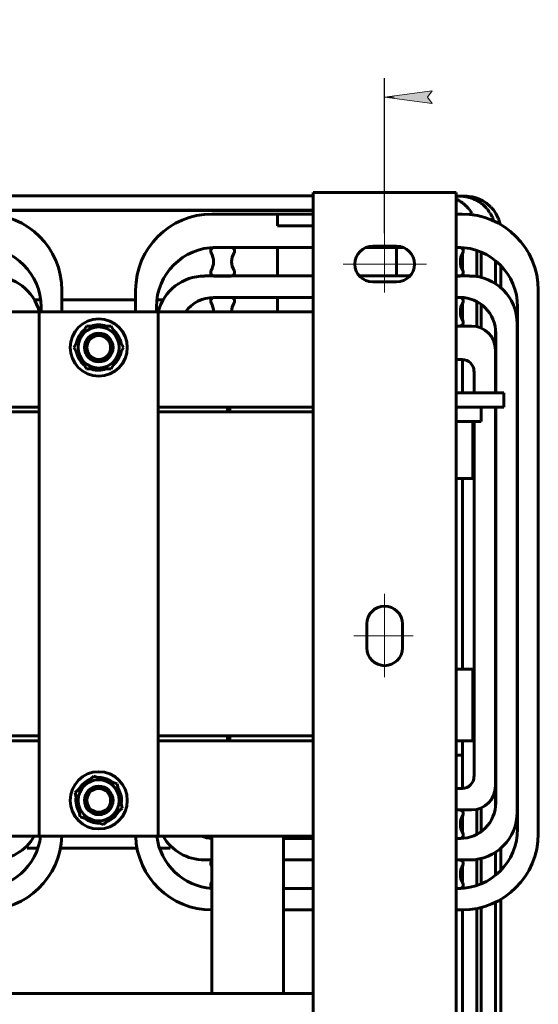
# Model space of a CAD drawing. Header units: millimetres. Extents: x 0 to 420, y 0 to 594.
# Tile 14 of 15: x 261 to 316, y 401 to 504. Entities that reach past the tile are written whole.
import ezdxf

# ---------------------------------------------------------------- set-up
doc = ezdxf.new("R2010")
doc.units = ezdxf.units.MM
for name, pattern in [('K5LT_AXLED', [19.5, 15, -1.5, 1.5, -1.5]), ('K5LT_BASIC', [0]), ('K5LT_THIN', [0])]:
    doc.linetypes.add(name, pattern=pattern)
doc.layers.add('Системный слой', color=7, linetype='Continuous')
doc.styles.add('KDIMTEXTSTYLE', font='GOST_AU.SHX', dxfattribs={"width": 0.96, "oblique": 15, "height": 5})
doc.dimstyles.new('KDIMSTYLE (0.25)', dxfattribs={"dimtxt": 5, "dimasz": 1, "dimexe": 2, "dimexo": 0, "dimgap": 1, "dimtad": 1, "dimlfac": 4, "dimtxsty": 'KDIMTEXTSTYLE', "dimsah": 1, "dimcen": 0, "dimdle": 1, "dimadec": 0, "dimazin": 0, "dimtfac": 0.667, "dimtmove": 0, "dimatfit": 3, "dimfxl": 1, "dimtvp": 1, "dimtolj": 1, "dimtzin": 0, "dimarcsym": 0})

# ---------------------------------------------------------------- blocks, each defined once
blk = doc.blocks.new('U109')
at = {"layer": 'Системный слой', "color": 150, "linetype": 'K5LT_BASIC', "lineweight": 60, "true_color": 0x0080ff}
for start, end in [(25.0556, 30), (330, 334.9444)]:
    blk.add_arc((279.92, 414.27), 1.88, start, end, dxfattribs=at)
blk = doc.blocks.new('U110')
at = {"layer": 'Системный слой', "color": 150, "linetype": 'K5LT_BASIC', "lineweight": 60, "true_color": 0x0080ff}
for start, end in [(111.7714, 150.8513), (67.5914, 90.8513), (51.7714, 56.7896), (351.7714, 30.8513), (171.7714, 210.8513), (291.7714, 330.8513), (231.7714, 270.8513)]:
    blk.add_arc((269.74, 422.02), 2.39, start, end, dxfattribs=at)
blk = doc.blocks.new('U114')
at = {"layer": 'Системный слой', "color": 150, "linetype": 'K5LT_BASIC', "lineweight": 60, "true_color": 0x0080ff}
for p, q in [((210.39, 485.44), (292.24, 485.44)), ((307.24, 485.09), (307.27, 485.08)), ((307.27, 485.08), (307.29, 485.07)), ((307.29, 485.07), (307.3, 485.06)), ((307.3, 485.06), (307.31, 485.06)), ((307.31, 485.06), (307.33, 485.05)), ((307.33, 485.05), (307.35, 485.04)), ((307.35, 485.04), (307.38, 485.02)), ((307.38, 485.02), (307.43, 485)), ((307.43, 485), (307.5, 484.96)), ((307.5, 484.96), (307.52, 484.95)), ((307.52, 484.95), (307.53, 484.94)), ((307.53, 484.94), (307.54, 484.93)), ((307.54, 484.93), (307.57, 484.92)), ((307.57, 484.92), (307.63, 484.88)), ((307.63, 484.88), (307.74, 484.81)), ((307.74, 484.81), (307.93, 484.68)), ((307.93, 484.68), (307.94, 484.67)), ((307.94, 484.67), (307.95, 484.66)), ((307.95, 484.66), (307.99, 484.63)), ((307.99, 484.63), (308.05, 484.58)), ((308.05, 484.58), (308.17, 484.48)), ((308.17, 484.48), (308.3, 484.35)), ((308.3, 484.35), (308.31, 484.35)), ((308.31, 484.35), (308.32, 484.33)), ((308.32, 484.33), (308.35, 484.3)), ((308.35, 484.3), (308.4, 484.25)), ((308.4, 484.25), (308.51, 484.13)), ((308.51, 484.13), (308.62, 483.99)), ((308.62, 483.99), (308.62, 483.99)), ((308.62, 483.99), (308.63, 483.98)), ((308.63, 483.98), (308.65, 483.95)), ((308.65, 483.95), (308.68, 483.91)), ((308.68, 483.91), (308.74, 483.83)), ((308.74, 483.83), (308.75, 483.82)), ((308.75, 483.82), (308.75, 483.81)), ((308.75, 483.81), (308.76, 483.8)), ((308.76, 483.8), (308.79, 483.76)), ((308.79, 483.76), (308.83, 483.69)), ((308.83, 483.69), (308.89, 483.59)), ((308.89, 483.59), (308.9, 483.58)), ((308.9, 483.58), (308.9, 483.58)), ((308.9, 483.58), (308.91, 483.57)), ((308.91, 483.57), (308.91, 483.55)), ((308.91, 483.55), (308.93, 483.53)), ((308.93, 483.53), (308.94, 483.5)), ((308.94, 483.5), (308.97, 483.46)), ((308.97, 483.46), (308.97, 483.44)), ((308.97, 483.44), (308.98, 483.44)), ((308.98, 483.44), (308.98, 483.44)), ((308.98, 483.44), (308.98, 483.44)), ((308.98, 483.44), (308.98, 483.44)), ((308.98, 483.44), (308.98, 483.44)), ((308.98, 483.44), (308.98, 483.44)), ((308.98, 483.44), (308.98, 483.44)), ((308.98, 483.44), (308.98, 483.44)), ((308.98, 483.44), (308.98, 483.44)), ((309.41, 479.7), (309.41, 476.96)), ((309.41, 474.33), (309.41, 471.71)), ((309.41, 421.08), (309.41, 418.46)), ((309.41, 415.83), (309.41, 413.09)), ((309.41, 410.67), (309.41, 390))]:
    blk.add_line(p, q, dxfattribs=at)
blk = doc.blocks.new('U115')
at = {"layer": 'Системный слой', "color": 150, "linetype": 'K5LT_BASIC', "lineweight": 60, "true_color": 0x0080ff}
for p, q in [((201.2, 483.89), (201.26, 483.89)), ((201.26, 483.89), (201.29, 483.89)), ((201.29, 483.89), (201.3, 483.89)), ((201.3, 483.89), (201.32, 483.89)), ((201.32, 483.89), (201.34, 483.89)), ((201.34, 483.89), (201.36, 483.89)), ((201.36, 483.89), (201.39, 483.89)), ((201.39, 483.89), (201.44, 483.89)), ((201.44, 483.89), (201.51, 483.9)), ((201.51, 483.9), (201.56, 483.9)), ((201.56, 483.9), (201.56, 483.9)), ((201.56, 483.9), (201.58, 483.9)), ((201.58, 483.9), (201.61, 483.9)), ((201.61, 483.9), (201.68, 483.9)), ((201.68, 483.9), (201.81, 483.9)), ((201.81, 483.9), (201.93, 483.9)), ((201.93, 483.9), (201.94, 483.9)), ((201.94, 483.9), (201.95, 483.9)), ((201.95, 483.9), (201.99, 483.9)), ((201.99, 483.9), (202.05, 483.9)), ((202.05, 483.9), (202.17, 483.9)), ((202.17, 483.9), (202.28, 483.9)), ((202.28, 483.9), (202.29, 483.9)), ((202.29, 483.9), (202.3, 483.9)), ((202.3, 483.9), (202.33, 483.9)), ((202.33, 483.9), (202.39, 483.9)), ((202.39, 483.9), (202.5, 483.9)), ((202.5, 483.9), (202.61, 483.9)), ((202.61, 483.9), (202.61, 483.9)), ((202.61, 483.9), (202.63, 483.9)), ((202.63, 483.9), (202.65, 483.9)), ((202.65, 483.9), (202.71, 483.9)), ((202.71, 483.9), (202.81, 483.9)), ((202.81, 483.9), (202.9, 483.9)), ((202.9, 483.9), (202.91, 483.9)), ((202.91, 483.9), (202.92, 483.9)), ((202.92, 483.9), (202.94, 483.9)), ((202.94, 483.9), (202.97, 483.9)), ((202.97, 483.9), (202.97, 483.9)), ((202.97, 483.9), (202.98, 483.9)), ((202.98, 483.9), (202.99, 483.9)), ((202.99, 483.9), (202.99, 483.9)), ((202.99, 483.9), (203, 483.9)), ((203, 483.9), (203.01, 483.9)), ((203.01, 483.9), (203.01, 483.9)), ((203.01, 483.9), (203.02, 483.9)), ((203.02, 483.9), (203.02, 483.9)), ((203.02, 483.9), (203.03, 483.9)), ((203.03, 483.9), (203.04, 483.9)), ((203.04, 483.9), (203.04, 483.9)), ((203.04, 483.9), (203.05, 483.9)), ((203.05, 483.9), (203.06, 483.9)), ((203.06, 483.9), (203.08, 483.9)), ((203.08, 483.9), (203.09, 483.9)), ((203.09, 483.9), (203.1, 483.9)), ((203.1, 483.9), (203.12, 483.9)), ((203.12, 483.9), (203.13, 483.9)), ((203.13, 483.9), (203.18, 483.91)), ((203.18, 483.91), (203.22, 483.91)), ((203.22, 483.91), (203.31, 483.91)), ((203.31, 483.91), (203.49, 483.91)), ((203.49, 483.91), (203.67, 483.91)), ((203.67, 483.91), (203.68, 483.91)), ((203.68, 483.91), (203.68, 483.91)), ((203.68, 483.91), (203.69, 483.91)), ((203.69, 483.91), (203.69, 483.91)), ((203.69, 483.91), (203.7, 483.91)), ((203.7, 483.91), (203.71, 483.91)), ((203.71, 483.91), (203.71, 483.91)), ((203.71, 483.91), (203.72, 483.91)), ((203.72, 483.91), (203.72, 483.91)), ((203.72, 483.91), (203.73, 483.91)), ((203.73, 483.91), (203.74, 483.91)), ((203.74, 483.91), (203.74, 483.91)), ((203.74, 483.91), (203.75, 483.91)), ((203.75, 483.91), (203.75, 483.91)), ((203.75, 483.91), (203.76, 483.91)), ((203.76, 483.91), (203.77, 483.91)), ((203.77, 483.91), (203.78, 483.91)), ((203.78, 483.91), (203.78, 483.91)), ((203.78, 483.91), (203.79, 483.91)), ((203.79, 483.91), (203.79, 483.91)), ((203.79, 483.91), (203.8, 483.91)), ((203.8, 483.91), (203.82, 483.91)), ((203.82, 483.91), (203.85, 483.91)), ((203.85, 483.91), (203.9, 483.91)), ((203.9, 483.91), (203.95, 483.91)), ((203.95, 483.91), (204.03, 483.91)), ((204.03, 483.91), (204.19, 483.92)), ((204.19, 483.92), (204.33, 483.92)), ((204.33, 483.92), (204.39, 483.92)), ((204.39, 483.92), (204.39, 483.92)), ((204.39, 483.92), (204.4, 483.92)), ((204.4, 483.92), (204.41, 483.92)), ((204.41, 483.92), (204.42, 483.92)), ((204.42, 483.92), (204.45, 483.92)), ((204.45, 483.92), (204.47, 483.92)), ((204.47, 483.92), (204.48, 483.92)), ((204.48, 483.92), (204.49, 483.92)), ((204.49, 483.92), (204.49, 483.92)), ((204.49, 483.92), (204.5, 483.92)), ((204.5, 483.92), (204.5, 483.92)), ((204.5, 483.92), (204.51, 483.92)), ((204.51, 483.92), (204.52, 483.92)), ((204.52, 483.92), (204.52, 483.92)), ((204.52, 483.92), (204.53, 483.92)), ((204.53, 483.92), (204.54, 483.92)), ((204.54, 483.92), (204.54, 483.92)), ((204.54, 483.92), (204.55, 483.92)), ((204.55, 483.92), (204.56, 483.92)), ((204.56, 483.92), (204.56, 483.92)), ((204.56, 483.92), (204.57, 483.92)), ((204.57, 483.92), (204.59, 483.92)), ((204.59, 483.92), (204.6, 483.92)), ((204.6, 483.92), (204.63, 483.92)), ((204.63, 483.92), (204.7, 483.92)), ((204.7, 483.92), (204.77, 483.92)), ((204.77, 483.92), (204.9, 483.92)), ((204.9, 483.92), (205.14, 483.92)), ((205.14, 483.92), (205.15, 483.92)), ((205.15, 483.92), (205.15, 483.92)), ((205.15, 483.92), (205.16, 483.92)), ((205.16, 483.92), (205.17, 483.92)), ((205.17, 483.92), (205.17, 483.92)), ((205.17, 483.92), (205.19, 483.93)), ((205.19, 483.93), (205.21, 483.93)), ((205.21, 483.93), (205.24, 483.93)), ((205.24, 483.93), (205.25, 483.93)), ((205.25, 483.93), (205.26, 483.93)), ((205.26, 483.93), (205.27, 483.93)), ((205.27, 483.93), (205.27, 483.93)), ((205.27, 483.93), (205.28, 483.93)), ((205.28, 483.93), (205.28, 483.93)), ((205.28, 483.93), (205.29, 483.93)), ((205.29, 483.93), (205.3, 483.93)), ((205.3, 483.93), (205.33, 483.93)), ((205.33, 483.93), (205.39, 483.93)), ((205.39, 483.93), (205.5, 483.93)), ((205.5, 483.93), (205.72, 483.93)), ((205.72, 483.93), (205.87, 483.93)), ((205.87, 483.93), (205.88, 483.93)), ((205.88, 483.93), (205.88, 483.93)), ((205.88, 483.93), (205.89, 483.93)), ((205.89, 483.93), (205.9, 483.93)), ((205.9, 483.93), (205.9, 483.93)), ((205.9, 483.93), (205.91, 483.93)), ((205.91, 483.93), (205.92, 483.93)), ((205.92, 483.93), (205.94, 483.93)), ((205.94, 483.93), (205.94, 483.93)), ((205.94, 483.93), (205.95, 483.93)), ((205.95, 483.93), (205.97, 483.93)), ((205.97, 483.93), (205.98, 483.93)), ((205.98, 483.93), (206, 483.93)), ((206, 483.93), (206, 483.93)), ((206, 483.93), (206.01, 483.93)), ((206.01, 483.93), (206.02, 483.93)), ((206.02, 483.93), (206.02, 483.93)), ((206.02, 483.93), (206.03, 483.93)), ((206.03, 483.93), (206.03, 483.93)), ((206.03, 483.93), (206.04, 483.93)), ((206.04, 483.93), (206.05, 483.93)), ((206.05, 483.93), (206.06, 483.93)), ((206.06, 483.93), (206.06, 483.93)), ((206.06, 483.93), (206.08, 483.93)), ((206.08, 483.93), (206.1, 483.93)), ((206.1, 483.93), (206.11, 483.93)), ((206.11, 483.93), (206.12, 483.93)), ((206.12, 483.93), (206.12, 483.93)), ((206.12, 483.93), (206.14, 483.93)), ((206.14, 483.93), (206.17, 483.93)), ((206.17, 483.93), (206.23, 483.94)), ((206.23, 483.94), (206.23, 483.94)), ((206.23, 483.94), (206.24, 483.94)), ((206.24, 483.94), (206.26, 483.94)), ((206.26, 483.94), (206.3, 483.94)), ((206.3, 483.94), (206.39, 483.94)), ((206.39, 483.94), (206.43, 483.94)), ((206.43, 483.94), (206.44, 483.94)), ((206.44, 483.94), (206.45, 483.94)), ((206.45, 483.94), (206.48, 483.94)), ((206.48, 483.94), (206.53, 483.94)), ((206.53, 483.94), (206.64, 483.94)), ((206.64, 483.94), (206.77, 483.94)), ((206.77, 483.94), (206.78, 483.94)), ((206.78, 483.94), (206.79, 483.94)), ((206.79, 483.94), (206.83, 483.94)), ((206.83, 483.94), (206.89, 483.94)), ((206.89, 483.94), (207.02, 483.94)), ((207.02, 483.94), (207.13, 483.94)), ((207.13, 483.94), (207.14, 483.94)), ((207.14, 483.94), (207.16, 483.94)), ((207.16, 483.94), (207.19, 483.94)), ((207.19, 483.94), (207.25, 483.94)), ((207.25, 483.94), (207.39, 483.94)), ((207.39, 483.94), (207.51, 483.94)), ((207.51, 483.94), (207.51, 483.94)), ((207.51, 483.94), (207.53, 483.94)), ((207.53, 483.94), (207.57, 483.94)), ((207.57, 483.94), (207.63, 483.94)), ((207.63, 483.94), (207.77, 483.94)), ((207.77, 483.94), (207.89, 483.94)), ((207.89, 483.94), (207.9, 483.94)), ((207.9, 483.94), (207.92, 483.94)), ((207.92, 483.94), (207.95, 483.94)), ((207.95, 483.94), (208.02, 483.94)), ((208.02, 483.94), (208.14, 483.94)), ((208.14, 483.94), (208.15, 483.94)), ((208.15, 483.94), (208.17, 483.94)), ((208.17, 483.94), (208.19, 483.94)), ((208.19, 483.94), (208.25, 483.94)), ((208.25, 483.94), (208.36, 483.94)), ((208.36, 483.94), (208.58, 483.94)), ((208.58, 483.94), (209.03, 483.94)), ((209.03, 483.94), (209.92, 483.94)), ((209.92, 483.94), (211.69, 483.94)), ((211.69, 483.94), (215.24, 483.94)), ((215.24, 483.94), (222.34, 483.94)), ((222.34, 483.94), (236.55, 483.94)), ((236.55, 483.94), (264.96, 483.94)), ((264.96, 483.94), (292.24, 483.94)), ((307.91, 480), (307.91, 479.88)), ((307.91, 479.4), (307.91, 477.64)), ((307.91, 477.16), (307.91, 477.02)), ((307.91, 474.76), (307.91, 474.63)), ((307.91, 474.15), (307.91, 472.39)), ((307.91, 471.91), (307.91, 471.77)), ((307.91, 468.27), (307.91, 464.77)), ((307.91, 455.77), (307.91, 435.77)), ((307.91, 428.27), (307.91, 423.27)), ((307.91, 421.02), (307.91, 420.88)), ((307.91, 420.4), (307.91, 418.64)), ((307.91, 418.16), (307.91, 418.03)), ((307.91, 415.77), (307.91, 415.63)), ((307.91, 415.15), (307.91, 413.39)), ((307.91, 412.91), (307.91, 412.79)), ((307.91, 410.52), (307.91, 390))]:
    blk.add_line(p, q, dxfattribs=at)
blk = doc.blocks.new('U118')
at = {"layer": 'Системный слой', "color": 150, "linetype": 'K5LT_BASIC', "lineweight": 60, "true_color": 0x0080ff}
for p, q in [((197.24, 462.77), (213.49, 462.77)), ((225.99, 462.77), (263.49, 462.77)), ((275.99, 462.77), (292.24, 462.77))]:
    blk.add_line(p, q, dxfattribs=at)
blk = doc.blocks.new('U119')
at = {"layer": 'Системный слой', "color": 150, "linetype": 'K5LT_BASIC', "lineweight": 60, "true_color": 0x0080ff}
for p, q in [((197.24, 428.77), (213.49, 428.77)), ((225.99, 428.77), (263.49, 428.77)), ((275.99, 428.77), (292.24, 428.77))]:
    blk.add_line(p, q, dxfattribs=at)
blk = doc.blocks.new('U120')
at = {"layer": 'Системный слой', "color": 150, "linetype": 'K5LT_BASIC', "lineweight": 60, "true_color": 0x0080ff}
for p, q in [((251.2, 483.89), (292.24, 483.89)), ((308.97, 483.44), (308.98, 483.44)), ((308.98, 483.44), (308.98, 483.44)), ((308.98, 483.44), (308.98, 483.44)), ((308.98, 483.44), (308.98, 483.44)), ((308.98, 483.44), (308.98, 483.44)), ((308.98, 483.44), (308.98, 483.44)), ((308.98, 483.44), (308.98, 483.44)), ((308.98, 483.44), (308.98, 483.44)), ((308.98, 483.44), (308.98, 483.44)), ((308.98, 483.44), (308.98, 483.44)), ((308.98, 483.44), (308.98, 483.44)), ((308.98, 483.44), (308.98, 483.44)), ((309.88, 479.53), (309.88, 476.87)), ((309.88, 474.04), (309.88, 471.56)), ((309.88, 421.23), (309.88, 418.75)), ((309.88, 415.92), (309.88, 413.26)), ((309.88, 410.78), (309.88, 390))]:
    blk.add_line(p, q, dxfattribs=at)
blk = doc.blocks.new('U121')
at = {"layer": 'Системный слой', "color": 150, "linetype": 'K5LT_BASIC', "lineweight": 60, "true_color": 0x0080ff}
for p, q in [((307.24, 485.39), (307.27, 485.39)), ((307.27, 485.39), (307.28, 485.39)), ((307.28, 485.39), (307.28, 485.39)), ((307.28, 485.39), (307.3, 485.39)), ((307.3, 485.39), (307.3, 485.39)), ((307.3, 485.39), (307.31, 485.39)), ((307.31, 485.39), (307.33, 485.39)), ((307.33, 485.39), (307.35, 485.39)), ((307.35, 485.39), (307.38, 485.39)), ((307.38, 485.39), (307.39, 485.39)), ((307.39, 485.39), (307.39, 485.39)), ((307.39, 485.39), (307.4, 485.39)), ((307.4, 485.39), (307.43, 485.39)), ((307.43, 485.39), (307.47, 485.39)), ((307.47, 485.39), (307.5, 485.39)), ((307.5, 485.39), (307.51, 485.39)), ((307.51, 485.39), (307.51, 485.39)), ((307.51, 485.39), (307.52, 485.39)), ((307.52, 485.39), (307.55, 485.39)), ((307.55, 485.39), (307.59, 485.39)), ((307.59, 485.39), (307.64, 485.39)), ((307.64, 485.39), (307.65, 485.39)), ((307.65, 485.39), (307.65, 485.39)), ((307.65, 485.39), (307.67, 485.39)), ((307.67, 485.39), (307.7, 485.39)), ((307.7, 485.39), (307.76, 485.39)), ((307.76, 485.39), (307.88, 485.38)), ((307.88, 485.38), (307.88, 485.38)), ((307.88, 485.38), (307.89, 485.38)), ((307.89, 485.38), (307.91, 485.38)), ((307.91, 485.38), (307.95, 485.38)), ((307.95, 485.38), (308.04, 485.37)), ((308.04, 485.37), (308.14, 485.36)), ((308.14, 485.36), (308.15, 485.35)), ((308.15, 485.35), (308.16, 485.35)), ((308.16, 485.35), (308.19, 485.35)), ((308.19, 485.35), (308.25, 485.34)), ((308.25, 485.34), (308.36, 485.32)), ((308.36, 485.32), (308.56, 485.27)), ((308.56, 485.27), (308.57, 485.27)), ((308.57, 485.27), (308.59, 485.27)), ((308.59, 485.27), (308.62, 485.26)), ((308.62, 485.26), (308.7, 485.24)), ((308.7, 485.24), (308.84, 485.19)), ((308.84, 485.19), (309.04, 485.12)), ((309.04, 485.12), (309.05, 485.11)), ((309.05, 485.11), (309.06, 485.11)), ((309.06, 485.11), (309.1, 485.09)), ((309.1, 485.09), (309.16, 485.06)), ((309.16, 485.06), (309.29, 485)), ((309.29, 485), (309.39, 484.95)), ((309.39, 484.95), (309.4, 484.95)), ((309.4, 484.95), (309.42, 484.94)), ((309.42, 484.94), (309.45, 484.92)), ((309.45, 484.92), (309.51, 484.89)), ((309.51, 484.89), (309.63, 484.81)), ((309.63, 484.81), (309.79, 484.7)), ((309.79, 484.7), (309.8, 484.7)), ((309.8, 484.7), (309.82, 484.69)), ((309.82, 484.69), (309.85, 484.66)), ((309.85, 484.66), (309.91, 484.62)), ((309.91, 484.62), (310.03, 484.52)), ((310.03, 484.52), (310.17, 484.39)), ((310.17, 484.39), (310.18, 484.39)), ((310.18, 484.39), (310.2, 484.37)), ((310.2, 484.37), (310.23, 484.35)), ((310.23, 484.35), (310.28, 484.29)), ((310.28, 484.29), (310.39, 484.18)), ((310.39, 484.18), (310.51, 484.04)), ((310.51, 484.04), (310.51, 484.04)), ((310.51, 484.04), (310.53, 484.02)), ((310.53, 484.02), (310.55, 483.99)), ((310.55, 483.99), (310.6, 483.93)), ((310.6, 483.93), (310.69, 483.8)), ((310.69, 483.8), (310.79, 483.65)), ((310.79, 483.65), (310.8, 483.64)), ((310.8, 483.64), (310.81, 483.63)), ((310.81, 483.63), (310.83, 483.59)), ((310.83, 483.59), (310.87, 483.52)), ((310.87, 483.52), (310.95, 483.38)), ((310.95, 483.38), (311.03, 483.22)), ((311.03, 483.22), (311.03, 483.21)), ((311.03, 483.21), (311.04, 483.2)), ((311.04, 483.2), (311.05, 483.16)), ((311.05, 483.16), (311.08, 483.09)), ((311.08, 483.09), (311.14, 482.95)), ((311.14, 482.95), (311.18, 482.83)), ((311.18, 482.83), (311.18, 482.82)), ((311.18, 482.82), (311.19, 482.82)), ((311.19, 482.82), (311.19, 482.82)), ((311.19, 482.82), (311.19, 482.82)), ((311.19, 482.82), (311.19, 482.82)), ((311.19, 482.82), (311.19, 482.82)), ((311.19, 482.82), (311.19, 482.82)), ((311.19, 482.82), (311.19, 482.81)), ((311.19, 482.81), (311.19, 482.81)), ((311.19, 482.81), (311.19, 482.81)), ((311.19, 482.81), (311.19, 482.8)), ((311.19, 482.8), (311.19, 482.79)), ((311.38, 478.63), (311.38, 476.21)), ((311.38, 471.48), (311.38, 464.77)), ((311.38, 463.27), (311.38, 421.31)), ((311.38, 416.57), (311.38, 414.16)), ((311.38, 411.33), (311.38, 389.98))]:
    blk.add_line(p, q, dxfattribs=at)
blk = doc.blocks.new('U124')
at = {"layer": 'Системный слой', "color": 150, "linetype": 'K5LT_BASIC', "lineweight": 60, "true_color": 0x0080ff}
for start, end in [(130.46, 169.54), (70.46, 109.54), (10.46, 49.54), (190.46, 229.54), (310.46, 349.54), (250.46, 259.1982), (270, 289.54)]:
    blk.add_arc((269.74, 469.52), 2.39, start, end, dxfattribs=at)
blk = doc.blocks.new('U127')
at = {"layer": 'Системный слой', "color": 150, "linetype": 'K5LT_BASIC', "lineweight": 60, "true_color": 0x0080ff}
for p, q in [((263.49, 463.27), (256.24, 463.27)), ((283.24, 463.27), (275.99, 463.27))]:
    blk.add_line(p, q, dxfattribs=at)
blk = doc.blocks.new('U128')
at = {"layer": 'Системный слой', "color": 150, "linetype": 'K5LT_BASIC', "lineweight": 60, "true_color": 0x0080ff}
for p, q in [((263.49, 462.77), (256.24, 462.77)), ((283.24, 462.77), (275.99, 462.77))]:
    blk.add_line(p, q, dxfattribs=at)
blk = doc.blocks.new('U129')
at = {"layer": 'Системный слой', "color": 150, "linetype": 'K5LT_BASIC', "lineweight": 60, "true_color": 0x0080ff}
blk.add_line((311.38, 428.27), (311.4, 428.27), dxfattribs=at)
blk = doc.blocks.new('U130')
at = {"layer": 'Системный слой', "color": 150, "linetype": 'K5LT_BASIC', "lineweight": 60, "true_color": 0x0080ff}
for p, q in [((307.24, 426.77), (307.91, 426.77)), ((311.38, 426.77), (311.4, 426.77))]:
    blk.add_line(p, q, dxfattribs=at)
blk = doc.blocks.new('U131')
at = {"layer": 'Системный слой', "color": 150, "linetype": 'K5LT_BASIC', "lineweight": 60, "true_color": 0x0080ff}
for p, q in [((213.49, 418.27), (197.24, 418.27)), ((263.49, 418.27), (225.99, 418.27)), ((292.24, 418.27), (275.99, 418.27))]:
    blk.add_line(p, q, dxfattribs=at)
blk = doc.blocks.new('U132')
at = {"layer": 'Системный слой', "color": 150, "linetype": 'K5LT_BASIC', "lineweight": 60, "true_color": 0x0080ff}
for p, q in [((205.99, 428.27), (206.24, 428.27)), ((233.24, 428.27), (233.49, 428.27)), ((255.99, 428.27), (256.24, 428.27)), ((283.24, 428.27), (283.49, 428.27))]:
    blk.add_line(p, q, dxfattribs=at)
blk = doc.blocks.new('U134')
at = {"layer": 'Системный слой', "color": 150, "linetype": 'K5LT_BASIC', "lineweight": 60, "true_color": 0x0080ff}
for p, q in [((307.38, 485.39), (307.41, 485.39)), ((307.41, 485.39), (307.44, 485.39)), ((307.44, 485.39), (307.49, 485.39)), ((307.49, 485.39), (307.57, 485.39)), ((307.57, 485.39), (307.7, 485.39)), ((307.7, 485.39), (307.88, 485.39)), ((307.88, 485.39), (308.18, 485.39)), ((308.18, 485.39), (308.2, 485.39)), ((308.2, 485.39), (308.23, 485.39)), ((308.23, 485.39), (308.27, 485.39)), ((308.27, 485.39), (308.37, 485.39)), ((308.37, 485.39), (308.56, 485.37)), ((308.56, 485.37), (308.95, 485.31)), ((308.95, 485.31), (309.34, 485.21)), ((309.34, 485.21), (309.64, 485.1)), ((309.64, 485.1), (309.67, 485.09)), ((309.67, 485.09), (309.72, 485.07)), ((309.72, 485.07), (309.83, 485.02)), ((309.83, 485.02), (310.04, 484.91)), ((310.04, 484.91), (310.44, 484.65)), ((310.44, 484.65), (310.85, 484.29)), ((310.85, 484.29), (310.87, 484.26)), ((310.87, 484.26), (310.91, 484.22)), ((310.91, 484.22), (310.99, 484.13)), ((310.99, 484.13), (311.15, 483.95)), ((311.15, 483.95), (311.41, 483.56)), ((311.41, 483.56), (311.66, 483.07)), ((311.66, 483.07), (311.67, 483.05)), ((311.67, 483.05), (311.68, 483.01)), ((311.68, 483.01), (311.71, 482.93)), ((311.71, 482.93), (311.77, 482.77)), ((311.77, 482.77), (311.85, 482.46)), ((311.94, 478.11), (311.94, 475.79)), ((311.94, 417), (311.94, 414.68)), ((311.94, 411.63), (311.94, 389.26)), ((311.94, 389.25), (311.94, 389.25))]:
    blk.add_line(p, q, dxfattribs=at)
blk = doc.blocks.new('U136')
at = {"layer": 'Системный слой', "color": 150, "linetype": 'K5LT_BASIC', "lineweight": 60, "true_color": 0x0080ff}
for p, q in [((263.49, 428.77), (256.24, 428.77)), ((283.24, 428.77), (275.99, 428.77))]:
    blk.add_line(p, q, dxfattribs=at)
blk = doc.blocks.new('U137')
at = {"layer": 'Системный слой', "color": 150, "linetype": 'K5LT_BASIC', "lineweight": 60, "true_color": 0x0080ff}
for p, q in [((263.49, 428.27), (256.24, 428.27)), ((283.24, 428.27), (275.99, 428.27))]:
    blk.add_line(p, q, dxfattribs=at)
blk = doc.blocks.new('U155')
at = {"layer": 'Системный слой', "color": 150, "linetype": 'K5LT_BASIC', "lineweight": 60, "true_color": 0x0080ff}
for p, q in [((206.24, 463.27), (205.99, 463.27)), ((233.49, 463.27), (233.24, 463.27)), ((256.24, 463.27), (255.99, 463.27)), ((283.49, 463.27), (283.24, 463.27))]:
    blk.add_line(p, q, dxfattribs=at)
blk = doc.blocks.new('U156')
at = {"layer": 'Системный слой', "color": 150, "linetype": 'K5LT_BASIC', "lineweight": 60, "true_color": 0x0080ff}
for p, q in [((197.24, 473.27), (213.49, 473.27)), ((225.99, 473.27), (263.49, 473.27)), ((275.99, 473.27), (292.24, 473.27))]:
    blk.add_line(p, q, dxfattribs=at)
blk = doc.blocks.new('U157')
at = {"layer": 'Системный слой', "color": 150, "linetype": 'K5LT_BASIC', "lineweight": 60, "true_color": 0x0080ff}
for p, q in [((311.37, 469.27), (311.37, 464.77)), ((311.37, 463.27), (311.37, 423.52))]:
    blk.add_line(p, q, dxfattribs=at)
blk = doc.blocks.new('U158')
at = {"layer": 'Системный слой', "color": 150, "linetype": 'K5LT_BASIC', "lineweight": 60, "true_color": 0x0080ff}
for p, q in [((309.12, 467.02), (309.12, 464.77)), ((309.12, 461.77), (309.12, 424.52))]:
    blk.add_line(p, q, dxfattribs=at)
blk = doc.blocks.new('U159')
at = {"layer": 'Системный слой', "color": 150, "linetype": 'K5LT_BASIC', "lineweight": 60, "true_color": 0x0080ff}
for p, q in [((282.04, 480.02), (292.24, 480.02)), ((297.82, 480.02), (301.66, 480.02)), ((307.24, 480.02), (307.44, 480.02))]:
    blk.add_line(p, q, dxfattribs=at)
blk = doc.blocks.new('U160')
at = {"layer": 'Системный слой', "color": 150, "linetype": 'K5LT_BASIC', "lineweight": 60, "true_color": 0x0080ff}
for p, q in [((292.24, 410.52), (289.12, 410.52)), ((307.87, 410.52), (307.24, 410.52))]:
    blk.add_line(p, q, dxfattribs=at)
blk = doc.blocks.new('U161')
at = {"layer": 'Системный слой', "color": 150, "linetype": 'K5LT_BASIC', "lineweight": 60, "true_color": 0x0080ff}
for p, q in [((292.24, 412.77), (289.12, 412.77)), ((307.44, 412.77), (307.24, 412.77))]:
    blk.add_line(p, q, dxfattribs=at)
blk = doc.blocks.new('U162')
at = {"layer": 'Системный слой', "color": 150, "linetype": 'K5LT_BASIC', "lineweight": 60, "true_color": 0x0080ff}
for p, q in [((281.62, 483.52), (288.49, 483.52)), ((307.24, 483.52), (307.87, 483.52))]:
    blk.add_line(p, q, dxfattribs=at)
blk = doc.blocks.new('U163')
at = {"layer": 'Системный слой', "color": 150, "linetype": 'K5LT_BASIC', "lineweight": 60, "true_color": 0x0080ff}
for p, q in [((281.83, 474.77), (292.24, 474.77)), ((307.24, 474.77), (307.65, 474.77))]:
    blk.add_line(p, q, dxfattribs=at)
blk = doc.blocks.new('U164')
at = {"layer": 'Системный слой', "color": 150, "linetype": 'K5LT_BASIC', "lineweight": 60, "true_color": 0x0080ff}
for p, q in [((292.24, 418.02), (289.12, 418.02)), ((307.65, 418.02), (307.24, 418.02))]:
    blk.add_line(p, q, dxfattribs=at)
blk = doc.blocks.new('U165')
at = {"layer": 'Системный слой', "color": 150, "linetype": 'K5LT_BASIC', "lineweight": 60, "true_color": 0x0080ff}
for p, q in [((311.4, 471.02), (311.4, 464.77)), ((311.4, 463.27), (311.4, 421.77))]:
    blk.add_line(p, q, dxfattribs=at)
blk = doc.blocks.new('U166')
at = {"layer": 'Системный слой', "color": 150, "linetype": 'K5LT_BASIC', "lineweight": 60, "true_color": 0x0080ff}
for p, q in [((281.62, 415.77), (280.83, 415.77)), ((292.24, 415.77), (289.12, 415.77)), ((308.65, 415.77), (307.24, 415.77))]:
    blk.add_line(p, q, dxfattribs=at)
blk = doc.blocks.new('U167')
at = {"layer": 'Системный слой', "color": 150, "linetype": 'K5LT_BASIC', "lineweight": 60, "true_color": 0x0080ff}
for p, q in [((280.83, 477.02), (292.24, 477.02)), ((297.09, 477.02), (302.39, 477.02)), ((307.24, 477.02), (308.65, 477.02))]:
    blk.add_line(p, q, dxfattribs=at)
blk = doc.blocks.new('U168')
at = {"layer": 'Системный слой', "color": 150, "linetype": 'K5LT_BASIC', "lineweight": 60, "true_color": 0x0080ff}
for p, q in [((288.49, 477.02), (288.49, 480.02)), ((288.49, 473.27), (288.49, 474.77))]:
    blk.add_line(p, q, dxfattribs=at)
blk = doc.blocks.new('KDIMARROW_01')
at = {"layer": 'Системный слой'}
blk.add_hatch(color=0, dxfattribs=at).paths.add_polyline_path([(-5, -0.66), (0, 0), (-5, 0.66), (-4.5, 0)])
at = {"layer": 'Системный слой', "color": 0, "linetype": 'K5LT_THIN', "lineweight": 18}
for p, q in [((-4.5, 0), (-5, 0.66)), ((-5, 0.66), (0, 0)), ((0, 0), (-5, -0.66)), ((-5, -0.66), (-4.5, 0)), ((0, 0), (-1, 0))]:
    blk.add_line(p, q, dxfattribs=at)

msp = doc.modelspace()

# ---------------------------------------------------------------- linework, layer by layer
at = {"layer": 'Системный слой', "color": 150, "linetype": 'K5LT_BASIC', "lineweight": 60, "true_color": 0x0080ff}
for p, q in [((292.2417, 485.7691), (292.2417, 364.2691)), ((292.2417, 485.7691), (307.2417, 485.7691)), ((307.2417, 485.7691), (307.2417, 364.2691)), ((288.4917, 483.5191), (292.2417, 483.5191)), ((288.4917, 483.5191), (288.4917, 482.2691)), ((288.4917, 482.2691), (292.2417, 482.2691)), ((281.8667, 480.0191), (283.6167, 480.0191)), ((300.9917, 480.1441), (298.4917, 480.1441)), ((300.9917, 477.0191), (300.9917, 480.0191)), ((307.2417, 480.0191), (307.6167, 480.0191)), ((283.6167, 477.0191), (281.8667, 477.0191)), ((298.4917, 476.3941), (300.9917, 476.3941)), ((307.6167, 477.0191), (307.2417, 477.0191)), ((265.8667, 475.5191), (265.8667, 473.2691)), ((273.6167, 473.2691), (273.6167, 475.5191)), ((315.8667, 475.5191), (315.8667, 418.5191)), ((262.9844, 474.5191), (263.6466, 474.5191)), ((273.6167, 474.5191), (265.8667, 474.5191)), ((275.8369, 474.5191), (276.4991, 474.5191)), ((281.8667, 474.7691), (283.6167, 474.7691)), ((307.2417, 474.7691), (307.6167, 474.7691)), ((263.4917, 418.2691), (263.4917, 473.2691)), ((263.4917, 473.2691), (275.9917, 473.2691)), ((263.4917, 473.2691), (263.4917, 418.2691)), ((275.9917, 473.2691), (263.4917, 473.2691)), ((263.6917, 473.7691), (263.6917, 473.2691)), ((275.7917, 473.2691), (275.7917, 473.7691)), ((275.9917, 473.2691), (275.9917, 418.2691)), ((275.9917, 418.2691), (275.9917, 473.2691)), ((313.6917, 473.7691), (313.6917, 419.0191)), ((313.6542, 472.0191), (313.6542, 420.7691)), ((268.4427, 471.7691), (267.1437, 469.5191)), ((271.0408, 471.7691), (268.4427, 471.7691)), ((272.3398, 469.5191), (271.0408, 471.7691)), ((307.6167, 471.7691), (307.2417, 471.7691)), ((307.2417, 471.7691), (308.8667, 471.7691)), ((267.1437, 469.5191), (268.4427, 467.2691)), ((271.0408, 467.2691), (272.3398, 469.5191)), ((307.2417, 468.2691), (307.8667, 468.2691)), ((268.4427, 467.2691), (271.0408, 467.2691)), ((269.2943, 467.1739), (269.2943, 467.2691)), ((269.7417, 467.1316), (269.7417, 467.2691)), ((311.4917, 464.7691), (307.2417, 464.7691)), ((311.4917, 464.7691), (312.2417, 464.7691)), ((312.2417, 464.7691), (312.2417, 463.2691)), ((313.6542, 464.7691), (313.6917, 464.7691)), ((283.2417, 462.7691), (283.2417, 463.2691)), ((283.4917, 463.2691), (283.4917, 462.7691)), ((283.4917, 463.2691), (292.2417, 463.2691)), ((283.4917, 462.7691), (292.2417, 462.7691)), ((311.4917, 463.2691), (307.2417, 463.2691)), ((309.8667, 461.7691), (309.8667, 463.2691)), ((312.2417, 463.2691), (311.4917, 463.2691)), ((313.6917, 463.2691), (313.6542, 463.2691)), ((309.8667, 461.7691), (307.2417, 461.7691)), ((308.9917, 461.7691), (308.9917, 455.7691)), ((308.9917, 455.7691), (307.2417, 455.7691)), ((297.8667, 440.5191), (297.8667, 438.0191)), ((301.6167, 438.0191), (301.6167, 440.5191)), ((307.2417, 435.7691), (308.9917, 435.7691)), ((308.9917, 435.7691), (308.9917, 428.2691)), ((283.2417, 428.2691), (283.2417, 428.7691)), ((283.4917, 428.7691), (283.4917, 428.2691)), ((283.4917, 428.7691), (292.2417, 428.7691)), ((283.4917, 428.2691), (292.2417, 428.2691)), ((308.9917, 428.2691), (307.2417, 428.2691)), ((313.6542, 428.2691), (313.6917, 428.2691)), ((313.6917, 426.7691), (313.6542, 426.7691)), ((269.2322, 424.5667), (267.2807, 422.8515)), ((271.6932, 423.7342), (269.2322, 424.5667)), ((270.6519, 424.2263), (270.6013, 424.1036)), ((271.0494, 424.0166), (271.026, 423.9599)), ((272.2028, 421.1866), (271.6932, 423.7342)), ((267.2807, 422.8515), (267.7902, 420.3039)), ((307.8667, 423.2691), (307.2417, 423.2691)), ((270.2513, 419.4714), (272.2028, 421.1866)), ((307.2417, 421.0191), (307.6167, 421.0191)), ((308.8667, 421.0191), (307.2417, 421.0191)), ((267.7902, 420.3039), (270.2513, 419.4714)), ((262.2417, 417.0191), (262.2417, 417.2863)), ((275.9917, 418.2691), (263.4917, 418.2691)), ((263.4917, 418.2691), (275.9917, 418.2691)), ((277.2417, 417.2863), (277.2417, 417.0191)), ((281.6167, 403.0191), (281.6167, 418.2691)), ((289.1167, 418.2691), (289.1167, 403.0191)), ((307.6167, 418.0191), (307.2417, 418.0191)), ((263.3631, 417.0191), (262.2417, 417.0191)), ((273.7586, 417.0191), (265.7249, 417.0191)), ((277.2417, 417.0191), (276.1204, 417.0191)), ((307.2417, 415.7691), (307.6167, 415.7691)), ((307.6167, 412.7691), (307.2417, 412.7691)), ((281.6167, 401.7691), (281.6167, 403.0191)), ((289.1167, 403.0191), (289.1167, 401.7691)), ((197.2417, 401.7691), (292.2417, 401.7691))]:
    msp.add_line(p, q, dxfattribs=at)
at = {"layer": 'Системный слой', "color": 30, "linetype": 'K5LT_AXLED', "lineweight": 18, "true_color": 0xff8000}
for p, q in [((299.7417, 481.5055), (299.7417, 475.2859)), ((295.4042, 478.2691), (304.1379, 478.2691)), ((299.7417, 434.9315), (299.7417, 443.6652)), ((296.5053, 439.2691), (302.7249, 439.2691))]:
    msp.add_line(p, q, dxfattribs=at)
at = {"layer": 'Системный слой', "color": 150, "linetype": 'K5LT_BASIC', "lineweight": 60, "true_color": 0x0080ff}
for centre, radius in [((269.7417, 469.5191), 3), ((269.7417, 469.5191), 2.1562), ((269.7417, 469.5191), 1.5), ((269.7417, 469.5191), 1.25), ((269.7417, 422.0191), 3), ((269.7417, 422.0191), 2.1562), ((269.7417, 422.0191), 1.5), ((269.7417, 422.0191), 1.25)]:
    msp.add_circle(centre, radius, dxfattribs=at)
for centre, radius, start, end in [((257.8667, 475.5191), 8, 0, 90), ((281.6167, 475.5191), 8, 90, 180), ((307.8667, 475.5191), 8, 0, 90), ((257.4417, 473.7691), 6.25, 0, 90), ((282.0417, 473.7691), 6.25, 90, 180), ((281.8667, 479.6441), 0.375, 90, 210), ((279.9182, 478.5191), 1.875, 330, 30), ((283.6167, 479.6441), 0.375, 330, 90), ((285.5653, 478.5191), 1.875, 150, 210), ((298.4917, 478.2691), 1.875, 90, 270), ((300.9917, 478.2691), 1.875, 270, 90), ((307.4417, 473.7691), 6.25, 0, 90), ((307.6167, 479.6441), 0.375, 330, 90), ((309.5653, 478.5191), 1.875, 150, 210), ((281.8667, 477.3941), 0.375, 150, 270), ((283.6167, 477.3941), 0.375, 270, 30), ((307.6167, 477.3941), 0.375, 270, 30), ((258.6542, 472.0191), 5, 14.477512, 90), ((280.8292, 472.0191), 5, 90, 165.522488), ((308.6542, 472.0191), 5, 0, 90), ((281.8292, 471.0191), 3.75, 90, 143.130102), ((281.8667, 474.3941), 0.375, 90, 210), ((279.9182, 473.2691), 1.875, 0, 30), ((283.6167, 474.3941), 0.375, 330, 90), ((285.5653, 473.2691), 1.875, 150, 180), ((307.6167, 474.3941), 0.375, 330, 90), ((307.6542, 471.0191), 3.75, 0, 90), ((309.5653, 473.2691), 1.875, 150, 210), ((307.6167, 472.1441), 0.375, 270, 30), ((308.8667, 469.2691), 2.5, 0, 90), ((307.8667, 467.0191), 1.25, 0, 90), ((269.7417, 469.5191), 2.3875, 259.198203, 270), ((299.7417, 440.5191), 1.875, 0, 180), ((299.7417, 438.0191), 1.875, 180, 0), ((307.8667, 424.5191), 1.25, 270, 0), ((269.7417, 422.0191), 2.3875, 56.789631, 67.591428), ((308.8667, 423.5191), 2.5, 270, 0), ((307.6542, 421.7691), 3.75, 270, 0), ((307.6167, 420.6441), 0.375, 330, 90), ((309.5653, 419.5191), 1.875, 150, 210), ((308.6542, 420.7691), 5, 270, 0), ((307.4417, 419.0191), 6.25, 270, 0), ((307.6167, 418.3941), 0.375, 270, 30), ((307.8667, 418.5191), 8, 270, 0), ((257.4417, 419.0191), 6.25, 270, 353.107897), ((257.8667, 418.5191), 8, 270, 358.209215), ((258.6542, 420.7691), 5, 270, 330), ((281.6167, 418.5191), 8, 181.790785, 270), ((282.0417, 419.0191), 6.25, 186.892103, 266.100878), ((280.8292, 420.7691), 5, 210, 270), ((281.8292, 421.7691), 3.75, 248.96053, 266.751499), ((281.8667, 415.3941), 0.375, 131.810315, 210), ((307.6167, 415.3941), 0.375, 330, 90), ((309.5653, 414.2691), 1.875, 150, 210), ((281.8667, 413.1441), 0.375, 150, 228.189685), ((307.6167, 413.1441), 0.375, 270, 30)]:
    msp.add_arc(centre, radius, start, end, dxfattribs=at)

# ---------------------------------------------------------------- block references
at = {"layer": 'Системный слой'}
for name in ['U114', 'U121', 'U134', 'U115', 'U120', 'U162', 'U159', 'U168', 'U167', 'U163', 'U156', 'U124', 'U165', 'U157', 'U158', 'U118', 'U155', 'U127', 'U128', 'U119', 'U136', 'U129', 'U132', 'U137', 'U130', 'U110', 'U131', 'U164', 'U166', 'U109', 'U161', 'U160']:
    msp.add_blockref(name, (0, 0), dxfattribs=at)

# ---------------------------------------------------------------- dimensions: what is measured, and where the dimension line sits
at = {"layer": 'Системный слой', "color": 7}
msp.add_linear_dim(base=(189.7417, 495.7691), p1=(299.7417, 481.5055), p2=(189.7417, 482.6652), location=(244.7417, 495.7691), text='\\H5.0;\\W0.965;\\Q15;\\H5.0;\\W0.965;\\Q15;\\Q15;Ш1', dimstyle='KDIMSTYLE (0.25)', override={"dimexo": 0, "dimblk1": 'KDIMARROW_01', "dimblk2": 'KDIMARROW_01', "dimse1": 0, "dimse2": 0, "dimclrt": 7, "dimtolj": 1}, dxfattribs=at).render()

doc.saveas('drawing.dxf')
